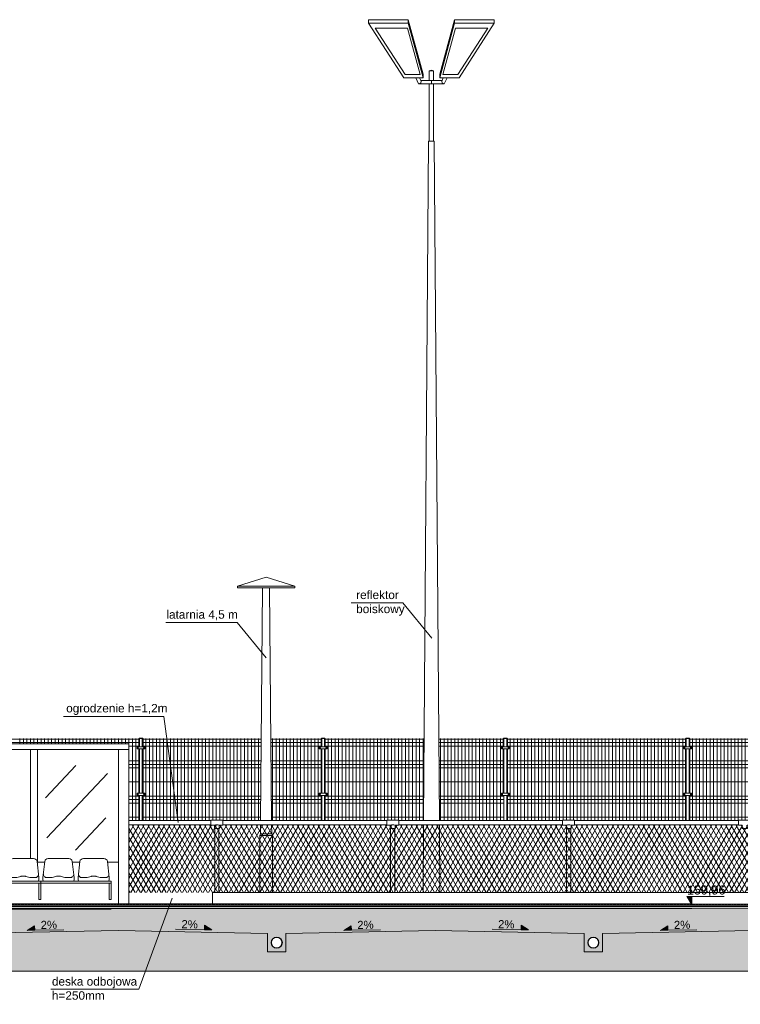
# Model space of a CAD drawing. Header units: millimetres. Extents: x 1962 to 3194, y -795 to -219.
# Tile 221 of 256: x 2663 to 2673, y -477 to -463. Entities that reach past the tile are written whole.
import ezdxf

# ---------------------------------------------------------------- set-up
doc = ezdxf.new("R2010")
doc.units = ezdxf.units.MM
doc.layers.get('Defpoints').update_dxf_attribs({"lineweight": 9})
for name, color, linetype, lineweight in [('A_boisko reflektory', 74, 'Continuous', 9), ('A_elewacje kolorystyka', 252, 'Continuous', 9), ('A_flagi przekrojowe', 92, 'Continuous', 9), ('A_hatch przekroje', 125, 'Continuous', 9), ('A_koty wysokośc.', 53, 'Continuous', 9), ('A_latarnie', 22, 'Continuous', 9), ('A_obiekty trybuny', 126, 'Continuous', 9), ('A_ogrodzenie 1_2m', 34, 'Continuous', 9), ('A_ogrodzenie 2_4m', 45, 'Continuous', 9), ('A_przekrojowe', 42, 'Continuous', 9), ('A_widok', 142, 'Continuous', 9)]:
    doc.layers.add(name, color=color, linetype=linetype, lineweight=lineweight)
doc.styles.get("Standard").update_dxf_attribs({"font": 'arial.ttf'})

# ---------------------------------------------------------------- blocks, each defined once
blk = doc.blocks.new('zw$CA91')
at = {"layer": 'A_koty wysokośc.'}
h = blk.add_hatch(color=256, dxfattribs=at)
h.dxf.hatch_style = 1
h.paths.add_polyline_path([(-0.448, 0.753), (0, 0), (0, 0.753)])
blk.add_lwpolyline([(2.874, 0.753), (-0.448, 0.753), (0, 0), (0, 0.753)], dxfattribs=at)
blk = doc.blocks.new('zw$82A4')
at = {"layer": 'A_boisko reflektory'}
for p, q in [((-0.893, 12.574), (-0.33, 12.574)), ((-0.893, 12.524), (-0.893, 12.574)), ((-0.893, 12.524), (-0.33, 12.524)), ((-0.893, 12.524), (-0.394, 11.75)), ((-0.119, 11.801), (-0.33, 12.574)), ((-0.33, 12.524), (-0.33, 12.574)), ((-0.119, 11.75), (-0.33, 12.524)), ((0.119, 11.801), (0.33, 12.574)), ((0.119, 11.75), (0.33, 12.524)), ((0.893, 12.574), (0.33, 12.574)), ((0.33, 12.524), (0.33, 12.574)), ((0.893, 12.524), (0.33, 12.524)), ((0.893, 12.524), (0.394, 11.75)), ((0.893, 12.524), (0.893, 12.574)), ((-0.802, 12.454), (-0.342, 12.454)), ((-0.802, 12.454), (-0.375, 11.793)), ((-0.162, 11.793), (-0.342, 12.454)), ((0.162, 11.793), (0.342, 12.454)), ((0.802, 12.454), (0.342, 12.454)), ((0.802, 12.454), (0.375, 11.793)), ((-0.375, 11.793), (-0.162, 11.793)), ((-0.119, 11.75), (-0.119, 11.801)), ((-0.03, 11.849), (0.03, 11.849)), ((-0.03, 11.849), (-0.03, 11.712)), ((0.03, 11.849), (0.03, 11.712)), ((0.119, 11.75), (0.119, 11.801)), ((0.375, 11.793), (0.162, 11.793)), ((-0.394, 11.75), (-0.119, 11.75)), ((-0.183, 11.662), (-0.223, 11.75)), ((0.181, 11.662), (-0.183, 11.662)), ((-0.151, 11.712), (-0.168, 11.75)), ((0.151, 11.712), (-0.151, 11.712)), ((-0.03, 11.662), (-0.03, 10.849)), ((0, 11.712), (0, 11.662)), ((0.03, 11.662), (0.03, 10.849)), ((0.394, 11.75), (0.119, 11.75)), ((0.151, 11.712), (0.168, 11.75)), ((0.183, 11.662), (0.223, 11.75)), ((-0.113, 1.19), (-0.04, 10.849)), ((-0.04, 10.849), (0.04, 10.849)), ((0.113, 1.19), (0.04, 10.849)), ((-0.119, 0.166), (-0.114, 1.13)), ((0.119, 0.166), (0.114, 1.13))]:
    blk.add_line(p, q, dxfattribs=at)
for centre, radius, start, end in [((0, 11.781), 0.0744, 66.2061, 113.7939), ((-0.182, 11.697), 0.0348, 268.7223, 25.8045), ((0.182, 11.697), 0.0348, 154.1955, 271.2777)]:
    blk.add_arc(centre, radius, start, end, dxfattribs=at)
blk = doc.blocks.new('zw$5246')
at = {"layer": 'A_ogrodzenie 2_4m'}
blk.add_lwpolyline([(-0.095, 0.015), (0.015, 0.015), (0.015, -0.015), (-0.095, -0.015), (-0.095, 0.015)], dxfattribs=at)
for centre in [(-0.085, 0), (0.005, 0)]:
    blk.add_circle(centre, 0.006, dxfattribs=at)
blk = doc.blocks.new('zw$874D')
at = {"layer": 'A_ogrodzenie 2_4m'}
for p, q in [((0.07, -1.169), (0.07, 0)), ((0.12, -1.169), (0.12, 0)), ((0.17, -1.169), (0.17, 0)), ((0.22, -1.169), (0.22, 0)), ((0.27, -1.169), (0.27, 0)), ((0.32, -1.169), (0.32, 0)), ((0.42, -1.169), (0.42, 0)), ((0.52, -1.169), (0.52, 0)), ((0.57, -1.169), (0.57, 0)), ((0.03, -0.12), (0.03, 0)), ((0.03, -0.01), (2.56, -0.01)), ((0.03, -0.06), (2.56, -0.06)), ((0.03, -0.11), (2.56, -0.11)), ((0.37, -1.169), (0.37, 0)), ((0.47, -1.169), (0.47, 0)), ((0.62, -1.169), (0.62, 0)), ((0.67, -1.169), (0.67, 0)), ((0.72, -1.169), (0.72, 0)), ((0.77, -1.169), (0.77, 0)), ((0.82, -1.169), (0.82, 0)), ((0.87, -1.169), (0.87, 0)), ((0.92, -1.169), (0.92, 0)), ((0.97, -1.169), (0.97, 0)), ((1.02, -1.169), (1.02, 0)), ((1.07, -1.169), (1.07, 0)), ((1.12, -1.169), (1.12, 0)), ((1.17, -1.169), (1.17, 0)), ((1.22, -1.169), (1.22, 0)), ((1.27, -1.169), (1.27, 0)), ((1.32, -1.169), (1.32, 0)), ((1.37, -1.169), (1.37, 0)), ((1.42, -1.169), (1.42, 0)), ((1.47, -1.169), (1.47, 0)), ((1.52, -1.164), (1.52, 0)), ((1.57, -1.164), (1.57, 0)), ((1.62, -1.164), (1.62, 0)), ((1.67, -1.169), (1.67, 0)), ((1.72, -1.169), (1.72, 0)), ((1.77, -1.164), (1.77, 0)), ((1.82, -1.164), (1.82, 0)), ((1.87, -1.164), (1.87, 0)), ((1.92, -1.164), (1.92, 0)), ((1.97, -1.169), (1.97, 0)), ((2.02, -1.169), (2.02, 0)), ((2.07, -1.169), (2.07, 0)), ((2.12, -1.169), (2.12, 0)), ((2.17, -1.169), (2.17, 0)), ((2.22, -1.169), (2.22, 0)), ((2.27, -1.169), (2.27, 0)), ((2.32, -1.169), (2.32, 0)), ((2.37, -1.169), (2.37, 0)), ((2.42, -1.169), (2.42, 0)), ((2.47, -1.169), (2.47, 0)), ((2.52, -1.169), (2.52, 0)), ((2.56, -0.12), (2.56, 0)), ((0.03, -0.78), (0.03, -0.15)), ((2.56, -0.78), (2.56, -0.15)), ((0.03, -0.32), (2.56, -0.32)), ((0.03, -0.37), (2.56, -0.37)), ((0.03, -0.42), (2.56, -0.42)), ((0.03, -0.62), (2.56, -0.62)), ((0.03, -1.169), (0.03, -0.81)), ((0.03, -0.82), (2.56, -0.82)), ((2.56, -1.169), (2.56, -0.81)), ((0.03, -0.87), (2.56, -0.87)), ((0.03, -0.92), (2.56, -0.92)), ((0.03, -1.12), (2.56, -1.12))]:
    blk.add_line(p, q, dxfattribs=at)
blk.add_lwpolyline([(0.025, -0.01), (0.02, -0.01), (0.02, 0), (-0.02, 0), (-0.02, -0.01), (-0.025, -0.01), (-0.025, 0.005), (0.025, 0.005)], close=True, dxfattribs=at)
for points in [[(0.02, -0.12), (0.02, 0), (-0.02, 0), (-0.02, -0.12)], [(-0.02, -0.15), (-0.02, -0.78)], [(0.02, -0.78), (0.02, -0.15)], [(-0.02, -0.81), (-0.02, -1.169)], [(0.02, -1.169), (0.02, -0.81)]]:
    blk.add_lwpolyline(points, dxfattribs=at)
at = {"layer": 'A_ogrodzenie 2_4m', "xscale": -1, "rotation": 179.9999999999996}
blk.add_blockref('zw$5246', (0.04, -0.135), dxfattribs=at)
at = {"layer": 'A_ogrodzenie 2_4m', "rotation": 359.9999999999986}
blk.add_blockref('zw$5246', (0.04, -0.795), dxfattribs=at)
blk = doc.blocks.new('zw$86DC')
at = {"layer": 'A_obiekty trybuny'}
for p, q in [((0.104, 0.723), (0.396, 0.723)), ((0.604, 0.723), (0.896, 0.723)), ((0.028, 0.453), (0.054, 0.678)), ((0.472, 0.453), (0.446, 0.678)), ((0.528, 0.453), (0.554, 0.678)), ((0.972, 0.453), (0.946, 0.678)), ((0.028, 0.42), (0.028, 0.447)), ((0.145, 0.45), (0.084, 0.45)), ((0.213, 0.468), (0.159, 0.452)), ((0.273, 0.47), (0.227, 0.47)), ((0.341, 0.452), (0.287, 0.468)), ((0.416, 0.45), (0.355, 0.45)), ((0.472, 0.42), (0.472, 0.447)), ((0.528, 0.42), (0.528, 0.447)), ((0.645, 0.45), (0.584, 0.45)), ((0.713, 0.468), (0.659, 0.452)), ((0.773, 0.47), (0.727, 0.47)), ((0.841, 0.452), (0.787, 0.468)), ((0.916, 0.45), (0.855, 0.45)), ((0.972, 0.42), (0.972, 0.447)), ((0, 0.4), (0, 0.37)), ((0, 0.4), (1, 0.4)), ((0, 0.37), (1, 0.37)), ((0.452, 0.4), (0.048, 0.4)), ((0.548, 0.4), (0.952, 0.4)), ((0.952, 0.4), (0.548, 0.4)), ((0.97, 0.37), (0.97, 0.139)), ((1, 0.4), (1, 0.139)), ((0.97, 0.139), (1, 0.139))]:
    blk.add_line(p, q, dxfattribs=at)
for centre, radius, start, end in [((0.104, 0.673), 0.05, 90, 173.3757), ((0.396, 0.673), 0.05, 6.6243, 90), ((0.604, 0.673), 0.05, 90, 173.3757), ((0.896, 0.673), 0.05, 6.6243, 90), ((0.078, 0.447), 0.05, 173.3757, 180), ((0.048, 0.42), 0.02, 180, 270), ((0.084, 0.5), 0.05, 173.3757, 270), ((0.145, 0.5), 0.05, 270, 286.3802), ((0.227, 0.42), 0.05, 90, 106.3802), ((0.273, 0.42), 0.05, 73.6198, 90), ((0.355, 0.5), 0.05, 253.6198, 270), ((0.416, 0.5), 0.05, 270, 6.6243), ((0.452, 0.42), 0.02, 270, 360), ((0.422, 0.447), 0.05, 0, 6.6243), ((0.578, 0.447), 0.05, 173.3757, 180), ((0.548, 0.42), 0.02, 180, 270), ((0.584, 0.5), 0.05, 173.3757, 270), ((0.645, 0.5), 0.05, 270, 286.3802), ((0.727, 0.42), 0.05, 90, 106.3802), ((0.773, 0.42), 0.05, 73.6198, 90), ((0.855, 0.5), 0.05, 253.6198, 270), ((0.916, 0.5), 0.05, 270, 6.6243), ((0.952, 0.42), 0.02, 270, 360), ((0.922, 0.447), 0.05, 0, 6.6243)]:
    blk.add_arc(centre, radius, start, end, dxfattribs=at)
at = {"layer": 'Defpoints'}
blk.add_line((1, 0), (0, 0), dxfattribs=at)
blk = doc.blocks.new('zw$572')
at = {"layer": 'A_koty wysokośc.'}
h = blk.add_hatch(color=256, dxfattribs=at)
h.dxf.hatch_style = 1
h.paths.add_polyline_path([(0.12, 0.072), (0, 0), (0.12, 0)])
blk.add_line((0.12, 0), (0.578, 0), dxfattribs=at)
blk.add_lwpolyline([(0.12, 0), (0.12, 0.072), (0, 0), (0.12, 0)], close=True, dxfattribs=at)
blk = doc.blocks.new('zw$607D')
at = {"layer": 'A_hatch przekroje'}
h = blk.add_hatch(dxfattribs=at)
h.set_pattern_fill('EARTH2', color=256, scale=0.03, angle=69.9782, style=2)
h.set_pattern_definition([(225, (-78.4693, 4.5083), (1e-16, -1.077631), [0.3429, -0.4191]), (225, (-78.2268, 4.2658), (1e-16, -1.077631), [0.3429, -0.4191]), (225, (-78.2861, 4.3251), (1e-16, -1.077631), [0.35052, -0.41148]), (225, (-78.34535, 4.3843), (1e-16, -1.077631), [0.35052, -0.41148]), (225, (-78.4046, 4.4436), (1e-16, -1.077631), [0.35052, -0.41148]), (225, (-78.4046, 4.9824), (1e-16, -1.077631), [0.3429, -0.4191]), (225, (-78.34535, 4.92315), (1e-16, -1.077631), [0.3429, -0.4191]), (225, (-78.2861, 4.8639), (1e-16, -1.077631), [0.3429, -0.4191]), (225, (-78.2268, 4.8046), (1e-16, -1.077631), [0.3429, -0.4191]), (225, (-78.4693, 5.0471), (1e-16, -1.077631), [0.3429, -0.4191]), (315, (-78.98654, 4.5298), (1.077631, 0), [0.3429, -0.4191]), (315, (-78.7387, 4.7777), (1.077631, 0), [0.3429, -0.4191]), (315, (-78.80334, 4.713), (1.077631, 0), [0.3429, -0.4191]), (315, (-78.8626, 4.65374), (1.077631, 0), [0.3429, -0.4191]), (315, (-78.9219, 4.5945), (1.077631, 0), [0.3429, -0.4191]), (315, (-78.3831, 4.5945), (1.077631, 0), [0.35052, -0.41148]), (315, (-78.3238, 4.65374), (1.077631, 0), [0.35052, -0.41148]), (315, (-78.2645, 4.713), (1.077631, 0), [0.35052, -0.41148]), (315, (-78.1999, 4.7777), (1.077631, 0), [0.3429, -0.4191]), (315, (-78.4423, 4.5352), (1.077631, 0), [0.3429, -0.4191])])
h.paths.add_polyline_path([(-131.381, -0.95), (-128.549, -0.95), (-128.169, -0.671), (-127.401, -0.661), (-127.119, -0.929), (-126.319, -0.929), (-125.791, -0.54), (-24.028, -0.54), (-23.619, -0.929), (-22.819, -0.929), (-22.474, -0.674), (-5.389, -1.01), (-4.884, -0.5), (-0.615, -0.5), (-0.12, 0), (-5.989, 0), (-5.989, 0.02), (-6.069, 0.02), (-6.069, -0.03), (-6.269, -0.03), (-6.269, -0.11), (-6.069, -0.11), (-6.069, -0.16), (-6.069, -0.28), (-6.098, -0.299), (-6.109, -0.36), (-5.889, -0.36), (-5.889, -0.5), (-6.258, -0.5), (-24.369, -0.137), (-24.369, -0.04), (-24.109, -0.04), (-24.109, 0.09), (-24.209, 0.24), (-24.209, 0.34), (-24.269, 0.34), (-24.269, 0.24), (-24.369, 0.09), (-24.369, 0.047), (-26.825, -0.004), (-26.825, -0.264), (-27.085, -0.264), (-27.085, -0.004), (-30.312, 0.063), (-33.538, -0.004), (-33.538, -0.264), (-33.798, -0.264), (-33.798, -0.004), (-35.918, 0.04), (-38.038, -0.004), (-38.038, -0.264), (-38.298, -0.264), (-38.298, -0.004), (-40.418, 0.04), (-42.538, -0.004), (-42.538, -0.264), (-42.798, -0.264), (-42.798, -0.004), (-44.918, 0.04), (-47.038, -0.004), (-47.038, -0.264), (-47.298, -0.264), (-47.298, -0.004), (-49.418, 0.04), (-51.538, -0.004), (-51.538, -0.264), (-51.798, -0.264), (-51.798, -0.004), (-53.918, 0.04), (-56.038, -0.004), (-56.038, -0.264), (-56.298, -0.264), (-56.298, -0.004), (-58.418, 0.04), (-60.538, -0.004), (-60.538, -0.264), (-60.798, -0.264), (-60.798, -0.004), (-62.918, 0.04), (-65.038, -0.004), (-65.038, -0.264), (-65.298, -0.264), (-65.298, -0.004), (-67.418, 0.04), (-69.538, -0.004), (-69.538, -0.264), (-69.798, -0.264), (-69.798, -0.004), (-71.918, 0.04), (-74.038, -0.004), (-74.038, -0.264), (-74.298, -0.264), (-74.298, -0.004), (-76.418, 0.04), (-78.538, -0.004), (-78.538, -0.264), (-78.798, -0.264), (-78.798, -0.004), (-80.918, 0.04), (-83.038, -0.004), (-83.038, -0.264), (-83.298, -0.264), (-83.298, -0.004), (-85.418, 0.04), (-87.538, -0.004), (-87.538, -0.264), (-87.798, -0.264), (-87.798, -0.004), (-89.918, 0.04), (-92.038, -0.004), (-92.038, -0.264), (-92.298, -0.264), (-92.298, -0.004), (-94.418, 0.04), (-96.538, -0.004), (-96.538, -0.264), (-96.798, -0.264), (-96.798, -0.004), (-98.918, 0.04), (-101.038, -0.004), (-101.038, -0.264), (-101.298, -0.264), (-101.298, -0.004), (-103.418, 0.04), (-105.538, -0.004), (-105.538, -0.264), (-105.798, -0.264), (-105.798, -0.004), (-107.918, 0.04), (-110.038, -0.004), (-110.038, -0.264), (-110.298, -0.264), (-110.298, -0.004), (-112.418, 0.04), (-114.538, -0.004), (-114.538, -0.264), (-114.798, -0.264), (-114.798, -0.004), (-116.918, 0.04), (-119.038, -0.004), (-119.038, -0.264), (-119.298, -0.264), (-119.298, -0.004), (-121.418, 0.04), (-123.538, -0.004), (-123.538, -0.264), (-123.798, -0.264), (-123.798, -0.004), (-125.569, 0.033), (-125.569, 0.09), (-125.669, 0.24), (-125.669, 0.34), (-125.729, 0.34), (-125.729, 0.24), (-125.829, 0.09), (-125.829, 0.038), (-125.829, -0.04), (-125.569, -0.04), (-125.569, -0.137), (-128.149, -0.183), (-128.149, -0.08), (-127.929, -0.08), (-127.941, -0.019), (-127.969, 0), (-127.969, 0.3), (-128.049, 0.3), (-128.049, 0.27), (-132.649, 0.27)])
h.paths.add_polyline_path([(-128.149, -0.08), (-128.109, 0.2), (-128.049, 0.2), (-128.049, 0), (-128.049, -0.019), (-127.941, -0.019), (-127.929, -0.08)], flags=16)
h = blk.add_hatch(dxfattribs=at)
h.set_pattern_fill('LINE', color=256, scale=0.005, angle=114.9782, style=2)
h.set_pattern_definition([(90, (-163.449078, -3.115186), (-0.015875, -1e-15), [])])
h.paths.add_polyline_path([(-24.269, 0.34), (-24.269, 0.355), (-54.769, 0.416), (-95.169, 0.416), (-125.669, 0.355), (-125.669, 0.34), (-95.169, 0.401), (-54.769, 0.401)])
h = blk.add_hatch(color=251, dxfattribs=at)
h.dxf.hatch_style = 2
h.paths.add_polyline_path([(-24.269, 0.34), (-24.269, 0.32), (-54.769, 0.381), (-95.169, 0.381), (-125.669, 0.32), (-125.669, 0.34), (-95.169, 0.401), (-54.769, 0.401)])
h = blk.add_hatch(dxfattribs=at)
h.set_pattern_fill('CONC', color=256, scale=0.005, angle=324.9782, style=2)
h.set_pattern_definition([(300, (-163.31836, -3.17903), (0.10998523, 0.0635), [0, -0.127]), (300, (-163.35622, -3.20236), (0.10998523, 0.0635), [0, -0.127]), (300, (-163.29493, -3.17137), (0.10998523, 0.0635), [0, -0.127]), (278.1986, (-163.36204, -3.13386), (0.080514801, -0.393455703), [0.01367828, -0.67023767]), (156.8699, (-163.36009, -3.147398), (0.410470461, -0.202955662), [0.00635, -0.62865]), (70.6013, (-163.36593, -3.144904), (-0.342411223, -0.9309261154), [0.01170876, -1.15917332]), (146.5651, (-163.400083, -3.11623), (-0.173485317, 0.04648505), [0.00283985, -0.28114079]), (266.3099, (-163.402453, -3.114664), (0.017014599, -0.283470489), [0.00457911, -0.45332599]), (48.4349, (-163.402748, -3.119233), (0.156470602, 0.236985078), [0.00401612, -0.39759318]), (165, (-163.37044, -3.19297), (-0.10998526, -0.06350002), [0.0053881, -0.17421695]), (300, (-163.37565, -3.19157), (0.17348523, -0.04648523), [0.00762, -0.11938]), (75, (-163.37184, -3.19817), (-0.06350002, 0.10998526), [0.0053881, -0.17421695]), (191.5651, (-163.30767, -3.13913), (0.283470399, 0.017014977), [0.00401612, -0.39759318]), (300, (-163.3116, -3.13994), (0.17348523, -0.04648523), [0.00635, -0.12065]), (83.1301, (-163.30843, -3.145435), (0.0294704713, 0.4569556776), [0.00635, -0.62865]), (153.6901, (-163.340226, -3.080204), (0.236985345, -0.156470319), [0.00457911, -0.45332599]), (281.5651, (-163.34433, -3.078174), (-0.017014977, 0.283470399), [0.00803224, -0.39357706]), (66.8699, (-163.34272, -3.086043), (-0.202955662, -0.410470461), [0.00635, -0.62865]), (300, (-163.32621, -3.11464), (0.10998523, 0.0635), [0, -0.127]), (300, (-163.37195, -3.10145), (0.10998523, 0.0635), [0, -0.127]), (300, (-163.39487, -3.15574), (0.10998523, 0.0635), [0, -0.127]), (300, (-163.34363, -3.16576), (0.10998523, 0.0635), [0, -0.127]), (300, (-163.34334, -3.12306), (0.10998523, 0.0635), [0, -0.127]), (300, (-163.35401, -3.09696), (0.10998523, 0.0635), [0, -0.127]), (300, (-163.3549, -3.11067), (0.10998523, 0.0635), [0, -0.127]), (300, (-163.38383, -3.12151), (0.10998523, 0.0635), [0, -0.127]), (300, (-163.39467, -3.09258), (0.10998523, 0.0635), [0, -0.127]), (300, (-163.36874, -3.07907), (0.10998523, 0.0635), [0, -0.127]), (300, (-163.34645, -3.0618), (0.10998523, 0.0635), [0, -0.127]), (300, (-163.32237, -3.09336), (0.10998523, 0.0635), [0, -0.127]), (300, (-163.304, -3.11501), (0.10998523, 0.0635), [0, -0.127]), (300, (-163.28617, -3.15605), (0.10998523, 0.0635), [0, -0.127]), (300, (-163.33551, -3.14934), (0.10998523, 0.0635), [0, -0.127]), (300, (-163.32206, -3.12691), (0.10998523, 0.0635), [0, -0.127]), (300, (-163.36977, -3.16619), (0.10998523, 0.0635), [0, -0.127]), (300, (-163.39432, -3.13637), (0.10998523, 0.0635), [0, -0.127]), (300, (-163.39947, -3.18333), (0.10998523, 0.0635), [0, -0.127]), (300, (-163.41383, -3.14323), (0.10998523, 0.0635), [0, -0.127]), (300, (-163.43744, -3.10994), (0.10998523, 0.0635), [0, -0.127]), (300, (-163.43532, -3.12631), (0.10998523, 0.0635), [0, -0.127]), (300, (-163.41929, -3.11852), (0.10998523, 0.0635), [0, -0.127]), (300, (-163.39434, -3.20237), (0.10998523, 0.0635), [0, -0.127]), (300, (-163.34163, -3.18953), (0.10998523, 0.0635), [0, -0.127]), (300, (-163.31181, -3.16498), (0.10998523, 0.0635), [0, -0.127]), (300, (-163.42021, -3.16011), (0.10998523, 0.0635), [0, -0.127])])
h.paths.add_polyline_path([(-24.269, 0.29), (-24.269, 0.32), (-54.769, 0.381), (-95.169, 0.381), (-125.669, 0.32), (-125.669, 0.29), (-95.169, 0.351), (-54.769, 0.351)])
h = blk.add_hatch(dxfattribs=at)
h.set_pattern_fill('CONCRE', color=256, scale=0.008, angle=245.0218, style=2)
h.set_pattern_definition([(220.0436, (-78.46928, 3.991), (-0.0248279, -0.28629365), [0.0254, -0.1778]), (310.0436, (-78.46928, 3.991), (0.28629365, -0.0248279), [0.0254, -0.1778]), (355.0436, (-78.48872, 3.97466), (0.15556077, 0.1307329), [0.035921, -0.2514472]), (220.0436, (-78.41518, 3.88716), (-0.0248279, -0.28629365), [0.0254, -0.1778]), (265.0436, (-78.43308, 3.88871), (0.1307329, -0.15556077), [0.0179605, -0.2694077]), (355.0436, (-78.43308, 3.88871), (0.15556077, 0.1307329), [0.0179605, -0.2694077]), (220.0436, (-78.44084, 3.79924), (-0.0248279, -0.28629365), [0.035921, -0.167279]), (265.0436, (-78.44084, 3.79924), (0.1307329, -0.15556077), [0.0254, -0.2619682]), (355.0436, (-78.46834, 3.77613), (0.15556077, 0.1307329), [0.0254, -0.2619682]), (310.0436, (-78.54354, 3.86223), (0.28629365, -0.0248279), [0.0254, -0.1778]), (265.0436, (-78.54354, 3.86223), (0.1307329, -0.15556077), [0.0179605, -0.2694077]), (355.0436, (-78.5451, 3.84434), (0.15556077, 0.1307329), [0.0179605, -0.2694077]), (220.0436, (-78.45604, 3.93577), (-0.0248279, -0.28629365), [0.0127, -0.17018]), (220.0436, (-78.54003, 3.79883), (-0.0248279, -0.28629365), [0.0127, -0.17018]), (310.0436, (-78.47507, 3.82024), (0.28629365, -0.0248279), [0.0127, -0.17018]), (355.0436, (-78.56805, 3.8914), (0.15556077, 0.1307329), [0.0179605, -0.2694077]), (355.0436, (-78.41012, 3.84165), (0.15556077, 0.1307329), [0.0179605, -0.2694077]), (265.0436, (-78.4993, 3.87868), (0.1307329, -0.15556077), [0.0179605, -0.2694077]), (310.0436, (-78.5064, 3.92662), (0.28629365, -0.0248279), [0.003175, -0.200025]), (310.0436, (-78.45855, 3.85486), (0.28629365, -0.0248279), [0.003175, -0.200025]), (310.0436, (-78.509, 3.76684), (0.28629365, -0.0248279), [0.003175, -0.200025]), (310.0436, (-78.58088, 3.84744), (0.28629365, -0.0248279), [0.003175, -0.200025])])
h.paths.add_polyline_path([(-125.669, 0.24), (-125.669, 0.29), (-95.169, 0.351), (-54.769, 0.351), (-24.269, 0.29), (-24.269, 0.24), (-24.369, 0.09), (-24.369, 0.047), (-26.825, -0.004), (-26.825, -0.264), (-27.085, -0.264), (-27.085, -0.004), (-30.312, 0.063), (-33.538, -0.004), (-33.538, -0.264), (-33.798, -0.264), (-33.798, -0.004), (-35.918, 0.04), (-38.038, -0.004), (-38.038, -0.264), (-38.298, -0.264), (-38.298, -0.004), (-40.418, 0.04), (-42.538, -0.004), (-42.538, -0.264), (-42.798, -0.264), (-42.798, -0.004), (-44.918, 0.04), (-47.038, -0.004), (-47.038, -0.264), (-47.298, -0.264), (-47.298, -0.004), (-49.418, 0.04), (-51.538, -0.004), (-51.538, -0.264), (-51.798, -0.264), (-51.798, -0.004), (-53.918, 0.04), (-56.038, -0.004), (-56.038, -0.264), (-56.298, -0.264), (-56.298, -0.004), (-58.418, 0.04), (-60.538, -0.004), (-60.538, -0.264), (-60.798, -0.264), (-60.798, -0.004), (-62.918, 0.04), (-65.038, -0.004), (-65.038, -0.264), (-65.298, -0.264), (-65.298, -0.004), (-67.418, 0.04), (-69.538, -0.004), (-69.538, -0.264), (-69.798, -0.264), (-69.798, -0.004), (-71.918, 0.04), (-74.038, -0.004), (-74.038, -0.264), (-74.298, -0.264), (-74.298, -0.004), (-76.418, 0.04), (-78.538, -0.004), (-78.538, -0.264), (-78.798, -0.264), (-78.798, -0.004), (-80.918, 0.04), (-83.038, -0.004), (-83.038, -0.264), (-83.298, -0.264), (-83.298, -0.004), (-85.418, 0.04), (-87.538, -0.004), (-87.538, -0.264), (-87.798, -0.264), (-87.798, -0.004), (-89.918, 0.04), (-92.038, -0.004), (-92.038, -0.264), (-92.298, -0.264), (-92.298, -0.004), (-94.418, 0.04), (-96.538, -0.004), (-96.538, -0.264), (-96.798, -0.264), (-96.798, -0.004), (-98.918, 0.04), (-101.038, -0.004), (-101.038, -0.264), (-101.298, -0.264), (-101.298, -0.004), (-103.418, 0.04), (-105.538, -0.004), (-105.538, -0.264), (-105.798, -0.264), (-105.798, -0.004), (-107.918, 0.04), (-110.038, -0.004), (-110.038, -0.264), (-110.298, -0.264), (-110.298, -0.004), (-112.418, 0.04), (-114.538, -0.004), (-114.538, -0.264), (-114.798, -0.264), (-114.798, -0.004), (-116.918, 0.04), (-119.038, -0.004), (-119.038, -0.264), (-119.298, -0.264), (-119.298, -0.004), (-121.418, 0.04), (-123.538, -0.004), (-123.538, -0.264), (-123.798, -0.264), (-123.798, -0.004), (-125.569, 0.033), (-125.569, 0.09)])
h.paths.add_polyline_path([(-65.096, -0.1, 1), (-65.241, -0.168, 1)], flags=16)
edge = h.paths.add_edge_path()
edge.add_arc((-26.955, -0.134), 0.08, 24.9782, 384.9782)
edge = h.paths.add_edge_path()
edge.add_arc((-33.668, -0.134), 0.08, 24.9782, 384.9782)
edge = h.paths.add_edge_path()
edge.add_arc((-38.168, -0.134), 0.08, 24.9782, 384.9782)
edge = h.paths.add_edge_path()
edge.add_arc((-42.668, -0.134), 0.08, 24.9782, 384.9782)
edge = h.paths.add_edge_path()
edge.add_arc((-47.168, -0.134), 0.08, 24.9782, 384.9782)
edge = h.paths.add_edge_path()
edge.add_arc((-51.668, -0.134), 0.08, 24.9782, 384.9782)
edge = h.paths.add_edge_path()
edge.add_arc((-56.168, -0.134), 0.08, 24.9782, 384.9782)
edge = h.paths.add_edge_path()
edge.add_arc((-60.668, -0.134), 0.08, 24.9782, 384.9782)
edge = h.paths.add_edge_path()
edge.add_arc((-65.168, -0.134), 0.08, 24.9782, 384.9782)
edge = h.paths.add_edge_path()
edge.add_arc((-69.668, -0.134), 0.08, 24.9782, 384.9782)
edge = h.paths.add_edge_path()
edge.add_arc((-74.168, -0.134), 0.08, 24.9782, 384.9782)
edge = h.paths.add_edge_path()
edge.add_arc((-78.668, -0.134), 0.08, 24.9782, 384.9782)
edge = h.paths.add_edge_path()
edge.add_arc((-83.168, -0.134), 0.08, 24.9782, 384.9782)
edge = h.paths.add_edge_path()
edge.add_arc((-87.668, -0.134), 0.08, 24.9782, 384.9782)
edge = h.paths.add_edge_path()
edge.add_arc((-92.168, -0.134), 0.08, 24.9782, 384.9782)
edge = h.paths.add_edge_path()
edge.add_arc((-96.668, -0.134), 0.08, 24.9782, 384.9782)
edge = h.paths.add_edge_path()
edge.add_arc((-101.168, -0.134), 0.08, 24.9782, 384.9782)
edge = h.paths.add_edge_path()
edge.add_arc((-105.668, -0.134), 0.08, 24.9782, 384.9782)
edge = h.paths.add_edge_path()
edge.add_arc((-110.168, -0.134), 0.08, 24.9782, 384.9782)
edge = h.paths.add_edge_path()
edge.add_arc((-114.668, -0.134), 0.08, 24.9782, 384.9782)
edge = h.paths.add_edge_path()
edge.add_arc((-119.168, -0.134), 0.08, 24.9782, 384.9782)
edge = h.paths.add_edge_path()
edge.add_arc((-123.668, -0.134), 0.08, 24.9782, 384.9782)
at = {"layer": 'A_ogrodzenie 1_2m'}
h = blk.add_hatch(dxfattribs=at)
h.set_pattern_fill('DIAMONDS', color=256, scale=0.02, style=2)
h.set_pattern_definition([(60, (-2727.07416, 476.21527), (-0.0549926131, 0.03175), []), (120, (-2727.07416, 476.21527), (-0.0549926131, -0.03175), [])])
h.paths.add_polyline_path([(-62.769, 1.531), (-31.479, 1.531), (-31.479, 0.577), (-62.769, 0.577)])
at = {"layer": 'A_flagi przekrojowe'}
for points in [[(-58.465, 4.192), (-58.874, 4.696), (-59.608, 4.696)], [(-60.819, 3.913), (-61.228, 4.417), (-62.243, 4.417)], [(-62.068, 1.573), (-62.273, 3.08), (-63.698, 3.08)], [(-62.153, 0.497), (-62.627, -0.794), (-63.88, -0.794)]]:
    blk.add_lwpolyline(points, dxfattribs=at)
at = {"layer": 'A_hatch przekroje'}
for p, q in [((-95.169, 0.416), (-54.769, 0.416)), ((-54.769, 0.416), (-24.269, 0.355))]:
    blk.add_line(p, q, dxfattribs=at)
blk.add_lwpolyline([(-132.649, 0.27), (-131.381, -0.95), (-128.549, -0.95), (-128.169, -0.671), (-127.401, -0.661), (-127.119, -0.929), (-126.319, -0.929), (-125.791, -0.54), (-24.028, -0.54), (-23.619, -0.929), (-22.819, -0.929), (-22.474, -0.674), (-5.389, -1.01), (-4.884, -0.5), (-0.615, -0.5), (-0.12, 0)], dxfattribs=at)
at = {"layer": 'A_latarnie'}
for p, q in [((-61.227, 4.931), (-60.412, 4.931)), ((-61.227, 4.911), (-60.412, 4.911)), ((-60.898, 1.601), (-60.869, 4.911)), ((-60.741, 1.601), (-60.769, 4.911)), ((-60.899, 1.411), (-60.898, 1.541)), ((-60.739, 1.411), (-60.74, 1.541)), ((-60.899, 1.411), (-60.909, 1.391)), ((-60.899, 1.411), (-60.739, 1.411)), ((-60.739, 1.411), (-60.729, 1.391)), ((-60.909, 1.391), (-60.729, 1.391)), ((-60.909, 1.391), (-60.909, 0.577)), ((-60.729, 1.391), (-60.729, 0.577))]:
    blk.add_line(p, q, dxfattribs=at)
blk.add_lwpolyline([(-61.227, 4.911), (-61.227, 4.931), (-60.819, 5.061), (-60.412, 4.931), (-60.412, 4.911)], dxfattribs=at)
at = {"layer": 'A_obiekty trybuny'}
for p, q in [((-63.521, 2.382), (-63.953, 1.925)), ((-63.074, 2.269), (-63.936, 1.355)), ((-63.098, 1.639), (-63.53, 1.182))]:
    blk.add_line(p, q, dxfattribs=at)
at = {"layer": 'A_ogrodzenie 1_2m'}
for p, q in [((-62.769, 1.601), (-61.604, 1.601)), ((-62.769, 1.541), (-61.604, 1.541)), ((-61.434, 1.601), (-59.104, 1.601)), ((-61.434, 1.541), (-59.104, 1.541)), ((-58.934, 1.601), (-56.604, 1.601)), ((-58.934, 1.541), (-56.604, 1.541)), ((-56.434, 1.601), (-54.104, 1.601)), ((-56.434, 1.541), (-54.104, 1.541)), ((-61.549, 0.577), (-61.549, 1.491)), ((-61.489, 0.577), (-61.489, 1.491)), ((-59.049, 0.577), (-59.049, 1.491)), ((-58.989, 0.577), (-58.989, 1.491)), ((-56.549, 0.577), (-56.549, 1.491)), ((-56.489, 0.577), (-56.489, 1.491)), ((-61.579, 0.411), (-61.579, 0.577)), ((-61.579, 0.577), (-31.035, 0.577))]:
    blk.add_line(p, q, dxfattribs=at)
for points in [[(-61.554, 1.491), (-61.484, 1.491), (-61.484, 1.536), (-61.434, 1.536), (-61.434, 1.606), (-61.604, 1.606), (-61.604, 1.536), (-61.554, 1.536)], [(-59.054, 1.491), (-58.984, 1.491), (-58.984, 1.536), (-58.934, 1.536), (-58.934, 1.606), (-59.104, 1.606), (-59.104, 1.536), (-59.054, 1.536)], [(-56.554, 1.491), (-56.484, 1.491), (-56.484, 1.536), (-56.434, 1.536), (-56.434, 1.606), (-56.604, 1.606), (-56.604, 1.536), (-56.554, 1.536)], [(-54.054, 1.491), (-53.984, 1.491), (-53.984, 1.536), (-53.934, 1.536), (-53.934, 1.606), (-54.104, 1.606), (-54.104, 1.536), (-54.054, 1.536)]]:
    blk.add_lwpolyline(points, close=True, dxfattribs=at)
for centre in [(-61.519, 1.416), (-59.019, 1.416), (-56.519, 1.416)]:
    blk.add_arc(centre, 0.125, 73.7398, 106.2602, dxfattribs=at)
at = {"layer": 'A_ogrodzenie 2_4m'}
for p, q in [((-65.158, 2.76), (-62.628, 2.76)), ((-65.158, 2.71), (-62.628, 2.71)), ((-64.318, 2.691), (-64.318, 2.77)), ((-64.268, 2.691), (-64.268, 2.77)), ((-64.218, 2.691), (-64.218, 2.77)), ((-64.168, 2.691), (-64.168, 2.77)), ((-64.118, 2.691), (-64.118, 2.77)), ((-64.068, 2.691), (-64.068, 2.77)), ((-64.018, 2.691), (-64.018, 2.77)), ((-63.968, 2.691), (-63.968, 2.77)), ((-63.918, 2.691), (-63.918, 2.77)), ((-63.868, 2.691), (-63.868, 2.77)), ((-63.818, 2.691), (-63.818, 2.77)), ((-63.768, 2.691), (-63.768, 2.77)), ((-63.718, 2.691), (-63.718, 2.77)), ((-63.668, 2.691), (-63.668, 2.77)), ((-63.618, 2.691), (-63.618, 2.77)), ((-63.568, 2.691), (-63.568, 2.77)), ((-63.518, 2.691), (-63.518, 2.77)), ((-63.468, 2.691), (-63.468, 2.77)), ((-63.418, 2.691), (-63.418, 2.77)), ((-63.368, 2.691), (-63.368, 2.77)), ((-63.318, 2.691), (-63.318, 2.77)), ((-63.268, 2.691), (-63.268, 2.77)), ((-63.218, 2.691), (-63.218, 2.77)), ((-63.168, 2.691), (-63.168, 2.77)), ((-63.118, 2.691), (-63.118, 2.77)), ((-63.068, 2.691), (-63.068, 2.77)), ((-63.018, 2.691), (-63.018, 2.77)), ((-62.968, 2.691), (-62.968, 2.77)), ((-62.918, 2.691), (-62.918, 2.77)), ((-62.868, 2.691), (-62.868, 2.77)), ((-62.818, 2.691), (-62.818, 2.77)), ((-62.769, 2.66), (-62.628, 2.66)), ((-62.768, 1.601), (-62.768, 2.77)), ((-62.718, 1.601), (-62.718, 2.77)), ((-62.668, 1.601), (-62.668, 2.77)), ((-62.628, 2.65), (-62.628, 2.77)), ((-62.568, 2.65), (-62.568, 2.77)), ((-62.568, 2.76), (-60.888, 2.76)), ((-62.568, 2.71), (-60.888, 2.71)), ((-62.568, 2.66), (-60.889, 2.66)), ((-62.528, 1.601), (-62.528, 2.77)), ((-62.478, 1.601), (-62.478, 2.77)), ((-62.428, 1.601), (-62.428, 2.77)), ((-62.378, 1.601), (-62.378, 2.77)), ((-62.328, 1.601), (-62.328, 2.77)), ((-62.278, 1.601), (-62.278, 2.77)), ((-62.228, 1.601), (-62.228, 2.77)), ((-62.178, 1.601), (-62.178, 2.77)), ((-62.128, 1.601), (-62.128, 2.77)), ((-62.078, 1.601), (-62.078, 2.77)), ((-62.028, 1.601), (-62.028, 2.77)), ((-61.978, 1.601), (-61.978, 2.77)), ((-61.928, 1.601), (-61.928, 2.77)), ((-61.878, 1.601), (-61.878, 2.77)), ((-61.828, 1.601), (-61.828, 2.77)), ((-61.778, 1.601), (-61.778, 2.77)), ((-61.728, 1.601), (-61.728, 2.77)), ((-61.678, 1.601), (-61.678, 2.77)), ((-61.628, 1.601), (-61.628, 2.77)), ((-61.578, 1.601), (-61.578, 2.77)), ((-61.528, 1.601), (-61.528, 2.77)), ((-61.478, 1.601), (-61.478, 2.77)), ((-61.428, 1.601), (-61.428, 2.77)), ((-61.378, 1.601), (-61.378, 2.77)), ((-61.328, 1.601), (-61.328, 2.77)), ((-61.278, 1.601), (-61.278, 2.77)), ((-61.228, 1.601), (-61.228, 2.77)), ((-61.178, 1.601), (-61.178, 2.77)), ((-61.128, 1.601), (-61.128, 2.77)), ((-61.078, 1.606), (-61.078, 2.77)), ((-61.028, 1.606), (-61.028, 2.77)), ((-60.978, 1.606), (-60.978, 2.77)), ((-60.928, 1.601), (-60.928, 2.77)), ((-60.751, 2.76), (-60.038, 2.76)), ((-60.75, 2.71), (-60.038, 2.71)), ((-60.75, 2.66), (-60.038, 2.66)), ((-60.728, 1.606), (-60.728, 2.77)), ((-60.678, 1.606), (-60.678, 2.77)), ((-60.628, 1.601), (-60.628, 2.77)), ((-60.578, 1.601), (-60.578, 2.77)), ((-60.528, 1.601), (-60.528, 2.77)), ((-60.478, 1.601), (-60.478, 2.77)), ((-60.428, 1.601), (-60.428, 2.77)), ((-60.378, 1.601), (-60.378, 2.77)), ((-60.328, 1.601), (-60.328, 2.77)), ((-60.278, 1.601), (-60.278, 2.77)), ((-60.228, 1.601), (-60.228, 2.77)), ((-60.178, 1.601), (-60.178, 2.77)), ((-60.128, 1.601), (-60.128, 2.77)), ((-60.078, 1.601), (-60.078, 2.77)), ((-60.038, 2.65), (-60.038, 2.77)), ((-59.978, 2.65), (-59.978, 2.77)), ((-59.978, 2.76), (-58.576, 2.76)), ((-59.978, 2.71), (-58.576, 2.71)), ((-59.978, 2.66), (-58.576, 2.66)), ((-59.938, 1.601), (-59.938, 2.77)), ((-59.888, 1.601), (-59.888, 2.77)), ((-59.838, 1.601), (-59.838, 2.77)), ((-59.788, 1.601), (-59.788, 2.77)), ((-59.738, 1.601), (-59.738, 2.77)), ((-59.688, 1.601), (-59.688, 2.77)), ((-59.638, 1.601), (-59.638, 2.77)), ((-59.588, 1.601), (-59.588, 2.77)), ((-59.538, 1.601), (-59.538, 2.77)), ((-59.488, 1.601), (-59.488, 2.77)), ((-59.438, 1.601), (-59.438, 2.77)), ((-59.388, 1.601), (-59.388, 2.77)), ((-59.338, 1.601), (-59.338, 2.77)), ((-59.288, 1.601), (-59.288, 2.77)), ((-59.238, 1.601), (-59.238, 2.77)), ((-59.188, 1.601), (-59.188, 2.77)), ((-59.138, 1.601), (-59.138, 2.77)), ((-59.088, 1.601), (-59.088, 2.77)), ((-59.038, 1.601), (-59.038, 2.77)), ((-58.988, 1.601), (-58.988, 2.77)), ((-58.938, 1.601), (-58.938, 2.77)), ((-58.888, 1.601), (-58.888, 2.77)), ((-58.838, 1.601), (-58.838, 2.77)), ((-58.788, 1.601), (-58.788, 2.77)), ((-58.738, 1.601), (-58.738, 2.77)), ((-58.688, 1.601), (-58.688, 2.77)), ((-58.638, 1.601), (-58.638, 2.77)), ((-58.588, 1.601), (-58.588, 2.77)), ((-58.363, 2.76), (-57.448, 2.76)), ((-58.362, 2.71), (-57.448, 2.71)), ((-58.362, 2.66), (-57.448, 2.66)), ((-58.338, 1.601), (-58.338, 2.77)), ((-58.288, 1.601), (-58.288, 2.77)), ((-58.238, 1.606), (-58.238, 2.77)), ((-58.188, 1.606), (-58.188, 2.77)), ((-58.138, 1.606), (-58.138, 2.77)), ((-58.088, 1.606), (-58.088, 2.77)), ((-58.038, 1.601), (-58.038, 2.77)), ((-57.988, 1.601), (-57.988, 2.77)), ((-57.938, 1.601), (-57.938, 2.77)), ((-57.888, 1.601), (-57.888, 2.77)), ((-57.838, 1.601), (-57.838, 2.77)), ((-57.788, 1.601), (-57.788, 2.77)), ((-57.738, 1.601), (-57.738, 2.77)), ((-57.688, 1.601), (-57.688, 2.77)), ((-57.638, 1.601), (-57.638, 2.77)), ((-57.588, 1.601), (-57.588, 2.77)), ((-57.538, 1.601), (-57.538, 2.77)), ((-57.488, 1.601), (-57.488, 2.77)), ((-57.448, 2.65), (-57.448, 2.77)), ((-62.628, 1.99), (-62.628, 2.62)), ((-62.568, 1.99), (-62.568, 2.62)), ((-60.038, 1.99), (-60.038, 2.62)), ((-59.978, 1.99), (-59.978, 2.62)), ((-57.448, 1.99), (-57.448, 2.62)), ((-62.769, 2.45), (-62.628, 2.45)), ((-62.769, 2.4), (-62.628, 2.4)), ((-62.568, 2.45), (-60.89, 2.45)), ((-62.568, 2.4), (-60.891, 2.4)), ((-60.748, 2.45), (-60.038, 2.45)), ((-60.748, 2.4), (-60.038, 2.4)), ((-59.978, 2.45), (-58.578, 2.45)), ((-59.978, 2.4), (-58.578, 2.4)), ((-58.361, 2.45), (-57.448, 2.45)), ((-58.361, 2.4), (-57.448, 2.4)), ((-62.769, 2.35), (-62.628, 2.35)), ((-62.568, 2.35), (-60.891, 2.35)), ((-60.747, 2.35), (-60.038, 2.35)), ((-59.978, 2.35), (-58.578, 2.35)), ((-58.36, 2.35), (-57.448, 2.35)), ((-62.769, 2.15), (-62.628, 2.15)), ((-62.568, 2.15), (-60.893, 2.15)), ((-60.746, 2.15), (-60.038, 2.15)), ((-59.978, 2.15), (-58.579, 2.15)), ((-58.359, 2.15), (-57.448, 2.15)), ((-62.628, 1.601), (-62.628, 1.96)), ((-62.568, 1.601), (-62.568, 1.96)), ((-60.038, 1.601), (-60.038, 1.96)), ((-59.978, 1.601), (-59.978, 1.96)), ((-62.769, 1.95), (-62.628, 1.95)), ((-62.769, 1.9), (-62.628, 1.9)), ((-62.769, 1.85), (-62.628, 1.85)), ((-62.568, 1.95), (-60.895, 1.95)), ((-62.568, 1.9), (-60.895, 1.9)), ((-62.568, 1.85), (-60.896, 1.85)), ((-60.744, 1.95), (-60.038, 1.95)), ((-60.743, 1.9), (-60.038, 1.9)), ((-60.743, 1.85), (-60.038, 1.85)), ((-59.978, 1.95), (-58.58, 1.95)), ((-59.978, 1.9), (-58.581, 1.9)), ((-59.978, 1.85), (-58.581, 1.85)), ((-58.358, 1.95), (-57.448, 1.95)), ((-58.358, 1.9), (-57.448, 1.9)), ((-58.357, 1.85), (-57.448, 1.85)), ((-62.769, 1.65), (-62.628, 1.65)), ((-62.568, 1.65), (-60.897, 1.65)), ((-60.741, 1.65), (-60.038, 1.65)), ((-59.978, 1.65), (-58.582, 1.65)), ((-58.356, 1.65), (-57.448, 1.65))]:
    blk.add_line(p, q, dxfattribs=at)
for points in [[(-62.573, 2.76), (-62.578, 2.76), (-62.578, 2.77), (-62.618, 2.77), (-62.618, 2.76), (-62.623, 2.76), (-62.623, 2.775), (-62.573, 2.775)], [(-59.983, 2.76), (-59.988, 2.76), (-59.988, 2.77), (-60.028, 2.77), (-60.028, 2.76), (-60.033, 2.76), (-60.033, 2.775), (-59.983, 2.775)]]:
    blk.add_lwpolyline(points, close=True, dxfattribs=at)
for points in [[(-62.578, 2.65), (-62.578, 2.77), (-62.618, 2.77), (-62.618, 2.65)], [(-59.988, 2.65), (-59.988, 2.77), (-60.028, 2.77), (-60.028, 2.65)], [(-62.618, 2.62), (-62.618, 1.99)], [(-62.578, 1.99), (-62.578, 2.62)], [(-60.028, 2.62), (-60.028, 1.99)], [(-59.988, 1.99), (-59.988, 2.62)], [(-62.618, 1.96), (-62.618, 1.601)], [(-62.578, 1.601), (-62.578, 1.96)], [(-60.028, 1.96), (-60.028, 1.601)], [(-59.988, 1.601), (-59.988, 1.96)]]:
    blk.add_lwpolyline(points, dxfattribs=at)
at = {"layer": 'A_przekrojowe'}
for p, q in [((-95.169, 0.401), (-54.769, 0.401)), ((-95.169, 0.381), (-54.769, 0.381)), ((-95.169, 0.351), (-54.769, 0.351)), ((-54.769, 0.401), (-24.269, 0.34)), ((-54.769, 0.381), (-24.269, 0.32)), ((-54.769, 0.351), (-24.269, 0.29)), ((-65.038, -0.004), (-62.918, 0.04)), ((-60.798, -0.004), (-62.918, 0.04)), ((-60.538, -0.004), (-58.418, 0.04)), ((-56.298, -0.004), (-58.418, 0.04)), ((-56.038, -0.004), (-53.918, 0.04)), ((-60.798, -0.004), (-60.798, -0.264)), ((-60.538, -0.004), (-60.538, -0.264)), ((-56.298, -0.004), (-56.298, -0.264)), ((-56.038, -0.004), (-56.038, -0.264)), ((-60.798, -0.264), (-60.538, -0.264)), ((-56.298, -0.264), (-56.038, -0.264))]:
    blk.add_line(p, q, dxfattribs=at)
for centre, radius in [((-60.668, -0.134), 0.08), ((-60.668, -0.134), 0.075), ((-56.168, -0.134), 0.08), ((-56.168, -0.134), 0.075)]:
    blk.add_circle(centre, radius, dxfattribs=at)
at = {"layer": 'A_widok'}
for p, q in [((-70.269, 2.691), (-62.769, 2.691)), ((-62.769, 0.411), (-62.769, 2.691)), ((-70.269, 2.611), (-62.769, 2.611)), ((-64.169, 1.063), (-64.169, 2.611)), ((-64.069, 1.011), (-64.069, 2.611)), ((-62.919, 0.411), (-62.919, 2.611)), ((-63.966, 1.011), (-64.073, 1.011)), ((-63.466, 1.011), (-63.573, 1.011)), ((-62.919, 1.011), (-63.073, 1.011))]:
    blk.add_line(p, q, dxfattribs=at)
at = {"layer": 'A_boisko reflektory'}
blk.add_blockref('zw$82A4', (-58.469, 0.411), dxfattribs=at)
at = {"layer": 'A_koty wysokośc.', "xscale": 0.16, "yscale": 0.16, "zscale": 0.16}
blk.add_blockref('zw$CA91', (-54.769, 0.401), dxfattribs=at)
at = {"layer": 'A_koty wysokośc.'}
for p, xscale, yscale, zscale, rotation in [((-64.215, 0.04), 0.8999999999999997, 0.8999999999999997, 0.8999999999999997, 1.16405013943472), ((-61.588, 0.048), -0.8999999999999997, 0.8999999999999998, 0.8999999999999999, 358.9583733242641), ((-59.715, 0.04), 0.8999999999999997, 0.8999999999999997, 0.8999999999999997, 1.16405013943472), ((-57.088, 0.048), -0.8999999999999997, 0.8999999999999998, 0.8999999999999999, 358.9583733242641), ((-55.215, 0.04), 0.8999999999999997, 0.8999999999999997, 0.8999999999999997, 1.16405013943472)]:
    blk.add_blockref('zw$572', p, dxfattribs=dict(at, xscale=xscale, yscale=yscale, zscale=zscale, rotation=rotation))
at = {"layer": 'A_obiekty trybuny'}
for p in [(-65.019, 0.34), (-64.019, 0.34)]:
    blk.add_blockref('zw$86DC', p, dxfattribs=at)
at = {"layer": 'A_ogrodzenie 2_4m'}
for name, p in [('zw$874D', (-57.418, 2.77)), ('zw$874D', (-54.828, 2.77)), ('zw$5246', (-62.558, 1.975)), ('zw$5246', (-59.968, 1.975))]:
    blk.add_blockref(name, p, dxfattribs=at)
at = {"layer": 'A_ogrodzenie 2_4m', "xscale": -1, "rotation": 180.0000000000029}
for p in [(-62.558, 2.635), (-59.968, 2.635)]:
    blk.add_blockref('zw$5246', p, dxfattribs=at)
at = {"layer": 'A_flagi przekrojowe', "char_height": 0.12, "attachment_point": 1}
for s, insert, width in [('reflektor\\Pboiskowy', (-59.539, 4.87), 0.83987), ('latarnia 4,5 m', (-62.236, 4.591), 1.01769), ('ogrodzenie h=1,2m', (-63.66, 3.259), 2.29545), ('deska odbojowa\\Ph=250mm', (-63.863, -0.625), 2.37578)]:
    blk.add_mtext(s, dxfattribs=dict(at, insert=insert, width=width))
at = {"layer": 'A_koty wysokośc.', "insert": (-54.837, 0.602), "char_height": 0.128, "width": 0.82529, "attachment_point": 4}
blk.add_mtext('159,96', dxfattribs=at)
at = {"layer": 'A_koty wysokośc.', "char_height": 0.1152, "width": 0.74276, "attachment_point": 4}
for insert, rotation in [((-64.023, 0.117), 1.1641), ((-62.022, 0.129), 358.9584), ((-59.523, 0.117), 1.1641), ((-57.522, 0.129), 358.9584), ((-55.023, 0.117), 1.1641)]:
    blk.add_mtext('2%', dxfattribs=dict(at, insert=insert, rotation=rotation))

msp = doc.modelspace()

# ---------------------------------------------------------------- block references
at = {"layer": 'A_elewacje kolorystyka', "color": 252, "rotation": 359.9999999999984}
msp.add_blockref('zw$607D', (2727.0742, -476.2153), dxfattribs=at)

doc.saveas('drawing.dxf')
